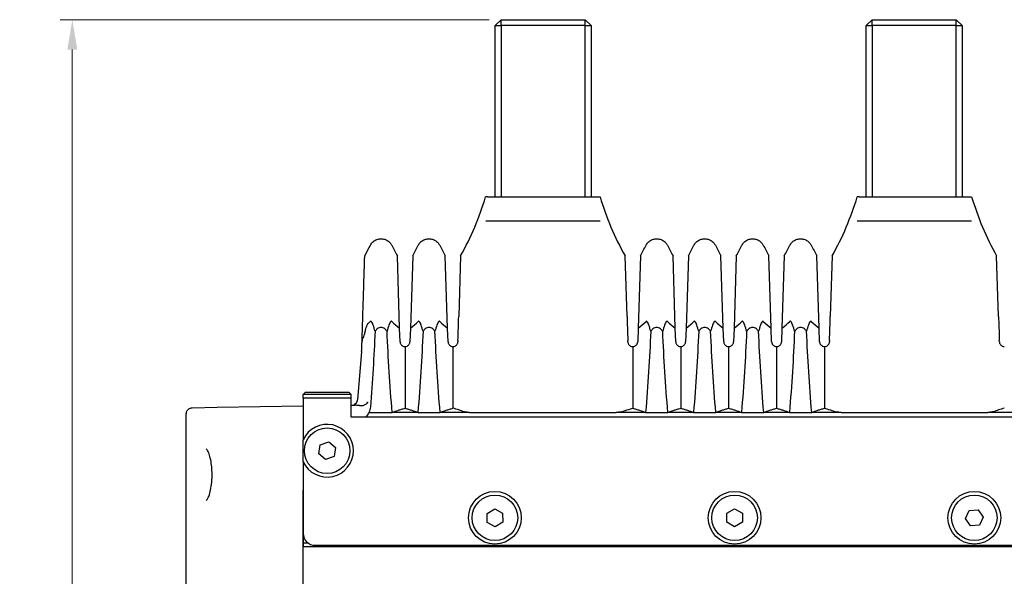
# Model space of a CAD drawing. Header units: millimetres. Extents: x 399 to 6076, y -1991 to 1602.
# Tile 250 of 256: x 5266 to 5348, y -305 to -259. Entities that reach past the tile are written whole.
import ezdxf

# ---------------------------------------------------------------- set-up
doc = ezdxf.new("R2010")
doc.units = ezdxf.units.MM
doc.layers.add('AM_5', color=3, linetype='Continuous', lineweight=25)
doc.layers.add('可見 (ISO)', color=7, linetype='Continuous', lineweight=25)
doc.styles.add('尺寸標註', font='romans.shx', dxfattribs={"bigfont": 'CHINESET.SHX'})
doc.dimstyles.new('CNS1$0', dxfattribs={"dimtxt": 2.5, "dimasz": 2.5, "dimexe": 1, "dimexo": 1, "dimgap": 1.5, "dimtad": 1, "dimtoh": 1, "dimdec": 1, "dimdsep": 46, "dimtxsty": '尺寸標註', "dimcen": 0, "dimclrd": 2, "dimclre": 2, "dimclrt": 1, "dimadec": 0, "dimazin": 2, "dimtp": 0.1, "dimtm": 0.1, "dimtfac": 0.71, "dimtdec": 1, "dimtmove": 0, "dimatfit": 0, "dimfxl": 0, "dimlwd": 13, "dimlwe": 13, "dimarcsym": 0})

# ---------------------------------------------------------------- blocks, each defined once
blk = doc.blocks.new('*D424')
at = {"layer": 'AM_5', "color": 2, "lineweight": 13}
for p, q in [((5305.002, -258.886), (5269.22, -258.886)), ((5270.22, -261.386), (5270.22, -384.669)), ((5384.05, -387.169), (5269.22, -387.169))]:
    blk.add_line(p, q, dxfattribs=at)
at = {"layer": 'AM_5', "color": 2}
for points in [[(5269.804, -261.386), (5270.637, -261.386), (5270.22, -258.886)], [(5269.804, -384.669), (5270.637, -384.669), (5270.22, -387.169)]]:
    blk.add_solid(points, dxfattribs=at)
at = {"layer": 'Defpoints', "color": 0}
for p in [(5306.002, -258.886), (5270.22, -387.169), (5385.05, -387.169)]:
    blk.add_point(p, dxfattribs=at)
at = {"layer": 'AM_5', "color": 1, "insert": (5267.47, -323.028), "char_height": 2.5, "attachment_point": 5, "rotation": 90, "style": '尺寸標註'}
blk.add_mtext('128.3', dxfattribs=at)

msp = doc.modelspace()

# ---------------------------------------------------------------- linework, layer by layer
at = {"layer": '可見 (ISO)'}
for p, q in [((5305.502, -259.386), (5306.002, -258.886)), ((5305.502, -273.686), (5305.502, -259.386)), ((5305.502, -259.386), (5306.002, -259.386)), ((5306.002, -258.886), (5313.002, -258.886)), ((5306.002, -259.386), (5306.002, -258.886)), ((5313.002, -259.386), (5306.002, -259.386)), ((5306.002, -259.386), (5306.002, -273.686)), ((5313.502, -259.386), (5313.002, -258.886)), ((5313.002, -259.386), (5313.002, -258.886)), ((5313.002, -273.686), (5313.002, -259.386)), ((5313.002, -259.386), (5313.502, -259.386)), ((5313.502, -259.386), (5313.502, -273.686)), ((5336.459, -259.386), (5336.959, -258.886)), ((5336.459, -273.686), (5336.459, -259.386)), ((5336.459, -259.386), (5336.959, -259.386)), ((5336.959, -258.886), (5343.959, -258.886)), ((5336.959, -259.386), (5336.959, -258.886)), ((5343.959, -259.386), (5336.959, -259.386)), ((5336.959, -259.386), (5336.959, -273.686)), ((5344.459, -259.386), (5343.959, -258.886)), ((5343.959, -259.386), (5343.959, -258.886)), ((5343.959, -273.686), (5343.959, -259.386)), ((5343.959, -259.386), (5344.459, -259.386)), ((5344.459, -259.386), (5344.459, -273.686)), ((5304.87, -273.686), (5304.705, -273.686)), ((5304.87, -273.686), (5305.386, -273.686)), ((5305.386, -273.686), (5313.574, -273.686)), ((5313.574, -273.686), (5314.09, -273.686)), ((5314.09, -273.686), (5314.255, -273.686)), ((5335.87, -273.686), (5335.705, -273.686)), ((5335.87, -273.686), (5336.386, -273.686)), ((5336.386, -273.686), (5344.574, -273.686)), ((5344.574, -273.686), (5345.09, -273.686)), ((5345.09, -273.686), (5345.255, -273.686)), ((5304.712, -275.686), (5304.872, -275.686)), ((5304.872, -275.686), (5314.088, -275.686)), ((5314.088, -275.686), (5314.248, -275.686)), ((5335.712, -275.686), (5335.872, -275.686)), ((5335.872, -275.686), (5345.088, -275.686)), ((5345.088, -275.686), (5345.248, -275.686)), ((5297.532, -284.652), (5297.342, -278.612)), ((5298.618, -278.612), (5298.428, -284.652)), ((5301.532, -284.652), (5301.342, -278.612)), ((5302.618, -278.612), (5302.459, -283.682)), ((5316.501, -283.682), (5316.342, -278.612)), ((5317.618, -278.612), (5317.428, -284.652)), ((5320.532, -284.652), (5320.342, -278.612)), ((5321.618, -278.612), (5321.428, -284.652)), ((5324.532, -284.652), (5324.342, -278.612)), ((5325.618, -278.612), (5325.428, -284.652)), ((5328.532, -284.652), (5328.342, -278.612)), ((5329.618, -278.612), (5329.428, -284.652)), ((5332.532, -284.652), (5332.342, -278.612)), ((5333.618, -278.612), (5333.459, -283.682)), ((5347.501, -283.682), (5347.342, -278.612)), ((5297.568, -285.786), (5297.532, -284.652)), ((5298.428, -284.652), (5298.393, -285.786)), ((5301.568, -285.786), (5301.532, -284.652)), ((5317.428, -284.652), (5317.393, -285.786)), ((5320.568, -285.786), (5320.532, -284.652)), ((5321.428, -284.652), (5321.393, -285.786)), ((5324.568, -285.786), (5324.532, -284.652)), ((5325.428, -284.652), (5325.393, -285.786)), ((5328.568, -285.786), (5328.532, -284.652)), ((5329.428, -284.652), (5329.393, -285.786)), ((5332.568, -285.786), (5332.532, -284.652)), ((5302.396, -285.683), (5302.393, -285.786)), ((5316.568, -285.786), (5316.564, -285.683)), ((5333.396, -285.683), (5333.393, -285.786)), ((5347.568, -285.786), (5347.564, -285.683)), ((5294.354, -286.598), (5294.018, -290.627)), ((5297.98, -286.186), (5297.98, -291.33)), ((5301.98, -286.186), (5301.98, -291.33)), ((5316.98, -286.186), (5316.98, -291.33)), ((5320.98, -286.186), (5320.98, -291.33)), ((5324.98, -286.186), (5324.98, -291.33)), ((5328.98, -286.186), (5328.98, -291.33)), ((5332.98, -286.186), (5332.98, -291.33)), ((5289.68, -289.986), (5289.48, -290.186)), ((5289.68, -289.986), (5293.28, -289.986)), ((5293.28, -289.986), (5293.48, -290.186)), ((5293.48, -290.186), (5289.48, -290.186)), ((5289.48, -290.486), (5289.48, -290.186)), ((5289.48, -290.486), (5289.48, -292.086)), ((5293.48, -290.486), (5289.48, -290.486)), ((5293.48, -290.486), (5293.48, -290.186)), ((5293.48, -292.086), (5293.48, -290.486)), ((5280.221, -291.297), (5282.306, -291.261)), ((5282.306, -291.261), (5289.48, -291.136)), ((5293.48, -291.086), (5293.803, -291.086)), ((5279.73, -310.395), (5279.73, -291.797)), ((5289.48, -292.086), (5289.48, -293.969)), ((5357.48, -292.086), (5293.48, -292.086)), ((5294.971, -291.686), (5296.908, -291.686)), ((5299.052, -291.686), (5296.908, -291.686)), ((5299.052, -291.686), (5300.908, -291.686)), ((5303.36, -291.686), (5300.908, -291.686)), ((5303.36, -291.686), (5315.601, -291.686)), ((5318.052, -291.686), (5315.601, -291.686)), ((5318.052, -291.686), (5319.908, -291.686)), ((5322.052, -291.686), (5319.908, -291.686)), ((5322.052, -291.686), (5323.908, -291.686)), ((5326.052, -291.686), (5323.908, -291.686)), ((5326.052, -291.686), (5327.908, -291.686)), ((5330.052, -291.686), (5327.908, -291.686)), ((5330.052, -291.686), (5331.908, -291.686)), ((5334.36, -291.686), (5331.908, -291.686)), ((5334.36, -291.686), (5346.601, -291.686)), ((5349.052, -291.686), (5346.601, -291.686)), ((5290.775, -295.142), (5290.906, -294.403)), ((5290.906, -294.403), (5291.612, -294.147)), ((5291.612, -294.147), (5292.186, -294.63)), ((5292.186, -294.63), (5292.054, -295.369)), ((5291.349, -295.625), (5290.775, -295.142)), ((5292.054, -295.369), (5291.349, -295.625)), ((5289.48, -295.802), (5289.48, -301.786)), ((5289.48, -307.636), (5289.48, -298.186)), ((5304.822, -300.125), (5305.464, -299.736)), ((5305.464, -299.736), (5306.122, -300.096)), ((5324.83, -300.111), (5325.48, -299.735)), ((5325.48, -299.735), (5326.13, -300.111)), ((5345.06, -299.864), (5345.808, -299.811)), ((5345.808, -299.811), (5346.229, -300.432)), ((5304.839, -300.875), (5304.822, -300.125)), ((5306.122, -300.096), (5306.138, -300.847)), ((5324.83, -300.861), (5324.83, -300.111)), ((5326.13, -300.111), (5326.13, -300.861)), ((5344.732, -300.539), (5345.06, -299.864)), ((5345.152, -301.161), (5344.732, -300.539)), ((5346.229, -300.432), (5345.901, -301.107)), ((5305.497, -301.236), (5304.839, -300.875)), ((5306.138, -300.847), (5305.497, -301.236)), ((5325.48, -301.236), (5324.83, -300.861)), ((5326.13, -300.861), (5325.48, -301.236)), ((5345.901, -301.107), (5345.152, -301.161)), ((5289.48, -301.786), (5289.48, -302.886)), ((5289.48, -302.586), (5289.88, -302.586)), ((5289.48, -302.886), (5361.48, -302.886)), ((5290.48, -302.786), (5360.48, -302.786)), ((5293.48, -302.886), (5293.48, -302.786))]:
    msp.add_line(p, q, dxfattribs=at)
for centre, radius in [((5291.48, -294.886), 1.9), ((5305.48, -300.486), 2.2), ((5305.48, -300.486), 1.9), ((5325.48, -300.486), 2.2), ((5325.48, -300.486), 1.9), ((5345.48, -300.486), 2.2), ((5345.48, -300.486), 1.9)]:
    msp.add_circle(centre, radius, dxfattribs=at)
for centre, radius, start, end in [((5291.48, -294.886), 2.2, 204.61998, 155.38002), ((5290.48, -301.786), 1, 180, 270)]:
    msp.add_arc(centre, radius, start, end, dxfattribs=at)
for centre, major_axis, ratio, start_param, end_param in [((5272.774, -280.945), (-24.953, -2.198), 0.421516, 2.621532, 2.639144), ((5319.195, -280.974), (-24.962, 2.231), 0.420915, 0.503, 0.558808), ((5276.766, -280.974), (-24.962, -2.231), 0.420915, 2.582784, 2.638593), ((5323.195, -280.974), (-24.962, 2.231), 0.420915, 0.503, 0.558808), ((5295.766, -280.974), (-24.962, -2.231), 0.420915, 2.582784, 2.638593), ((5342.195, -280.974), (-24.962, 2.231), 0.420915, 0.503, 0.558808), ((5299.766, -280.974), (-24.962, -2.231), 0.420915, 2.582784, 2.638593), ((5346.195, -280.974), (-24.962, 2.231), 0.420915, 0.503, 0.558808), ((5303.766, -280.974), (-24.962, -2.231), 0.420915, 2.582784, 2.638593), ((5350.195, -280.974), (-24.962, 2.231), 0.420915, 0.503, 0.558808), ((5307.766, -280.974), (-24.962, -2.231), 0.420915, 2.582784, 2.638593), ((5354.195, -280.974), (-24.962, 2.231), 0.420915, 0.503, 0.558808), ((5284.682, -286.759), (6.811, 7.656), 0.903414, 5.405778, 5.458341), ((5281.198, -293.67), (-24.543, 0.111), 0.186168, 3.626691, 3.703384), ((5368.767, -293.671), (-24.548, -0.11), 0.186157, 5.721457, 5.79814)]:
    msp.add_ellipse(centre, major_axis=major_axis, ratio=ratio, start_param=start_param, end_param=end_param, dxfattribs=at)
for points in [[(5302.618, -278.612), (5303.49, -277.056), (5304.193, -275.394), (5304.705, -273.686)], [(5314.255, -273.686), (5314.767, -275.394), (5315.471, -277.056), (5316.342, -278.612)], [(5333.618, -278.612), (5334.49, -277.056), (5335.193, -275.394), (5335.705, -273.686)], [(5345.255, -273.686), (5345.767, -275.394), (5346.471, -277.056), (5347.342, -278.612)], [(5294.677, -278.507), (5294.819, -278.251), (5294.956, -277.992), (5295.088, -277.73)], [(5295.088, -277.73), (5295.088, -277.73), (5295.088, -277.73), (5295.088, -277.73)], [(5296.872, -277.73), (5297.023, -278.027), (5297.179, -278.321), (5297.342, -278.612)], [(5298.618, -278.612), (5298.781, -278.321), (5298.938, -278.027), (5299.088, -277.73)], [(5299.088, -277.73), (5299.088, -277.73), (5299.088, -277.73), (5299.088, -277.73)], [(5300.872, -277.73), (5301.023, -278.027), (5301.179, -278.321), (5301.342, -278.612)], [(5317.618, -278.612), (5317.781, -278.321), (5317.938, -278.027), (5318.088, -277.73)], [(5318.088, -277.73), (5318.088, -277.73), (5318.088, -277.73), (5318.088, -277.73)], [(5319.872, -277.73), (5320.023, -278.027), (5320.179, -278.321), (5320.342, -278.612)], [(5321.618, -278.612), (5321.781, -278.321), (5321.938, -278.027), (5322.088, -277.73)], [(5322.088, -277.73), (5322.088, -277.73), (5322.088, -277.73), (5322.088, -277.73)], [(5323.872, -277.73), (5324.023, -278.027), (5324.179, -278.321), (5324.342, -278.612)], [(5325.618, -278.612), (5325.781, -278.321), (5325.938, -278.027), (5326.088, -277.73)], [(5327.872, -277.73), (5327.872, -277.73), (5327.872, -277.73), (5327.872, -277.73)], [(5327.872, -277.73), (5328.023, -278.027), (5328.179, -278.321), (5328.342, -278.612)], [(5329.618, -278.612), (5329.781, -278.321), (5329.938, -278.027), (5330.088, -277.73)], [(5331.872, -277.73), (5331.872, -277.73), (5331.872, -277.73), (5331.872, -277.73)], [(5331.872, -277.73), (5332.023, -278.027), (5332.179, -278.321), (5332.342, -278.612)], [(5294.19, -291.11), (5294.221, -291.111), (5294.252, -291.113), (5294.284, -291.115)], [(5294.971, -291.686), (5294.898, -291.832), (5294.801, -291.964), (5294.694, -292.086)]]:
    msp.add_open_spline(points, degree=3, dxfattribs=at)
for points, knots in [([(5295.088, -277.73), (5295.137, -277.634), (5295.202, -277.545), (5295.357, -277.394), (5295.448, -277.33), (5295.643, -277.235), (5295.749, -277.204), (5295.964, -277.177), (5296.076, -277.182), (5296.288, -277.225), (5296.392, -277.265), (5296.579, -277.375), (5296.664, -277.446), (5296.789, -277.589), (5296.835, -277.658), (5296.872, -277.73)], [0, 0, 0, 0, 0.0323105, 0.0323105, 0.0648229, 0.0648229, 0.097328, 0.097328, 0.1298334, 0.1298334, 0.1623388, 0.1623388, 0.1948441, 0.1948441, 0.2193183, 0.2193183, 0.2193183, 0.2193183]), ([(5299.088, -277.73), (5299.137, -277.634), (5299.202, -277.545), (5299.357, -277.394), (5299.448, -277.33), (5299.643, -277.235), (5299.749, -277.204), (5299.964, -277.177), (5300.076, -277.182), (5300.288, -277.225), (5300.392, -277.265), (5300.579, -277.375), (5300.664, -277.446), (5300.789, -277.589), (5300.835, -277.658), (5300.872, -277.73)], [0, 0, 0, 0, 0.0323105, 0.0323105, 0.0648229, 0.0648229, 0.097328, 0.097328, 0.1298334, 0.1298334, 0.1623388, 0.1623388, 0.1948441, 0.1948441, 0.2193183, 0.2193183, 0.2193183, 0.2193183]), ([(5318.088, -277.73), (5318.137, -277.634), (5318.202, -277.545), (5318.357, -277.394), (5318.448, -277.33), (5318.643, -277.235), (5318.749, -277.204), (5318.964, -277.177), (5319.076, -277.182), (5319.288, -277.225), (5319.392, -277.265), (5319.579, -277.375), (5319.664, -277.446), (5319.789, -277.589), (5319.835, -277.658), (5319.872, -277.73)], [0, 0, 0, 0, 0.0323105, 0.0323105, 0.0648229, 0.0648229, 0.097328, 0.097328, 0.1298334, 0.1298334, 0.1623388, 0.1623388, 0.1948441, 0.1948441, 0.2193183, 0.2193183, 0.2193183, 0.2193183]), ([(5322.088, -277.73), (5322.137, -277.634), (5322.202, -277.545), (5322.357, -277.394), (5322.448, -277.33), (5322.643, -277.235), (5322.749, -277.204), (5322.964, -277.177), (5323.076, -277.182), (5323.288, -277.225), (5323.392, -277.265), (5323.579, -277.375), (5323.664, -277.446), (5323.789, -277.589), (5323.835, -277.658), (5323.872, -277.73)], [0, 0, 0, 0, 0.0323105, 0.0323105, 0.0648229, 0.0648229, 0.097328, 0.097328, 0.1298334, 0.1298334, 0.1623388, 0.1623388, 0.1948441, 0.1948441, 0.2193183, 0.2193183, 0.2193183, 0.2193183]), ([(5326.088, -277.73), (5326.137, -277.634), (5326.202, -277.545), (5326.357, -277.394), (5326.448, -277.33), (5326.643, -277.235), (5326.749, -277.204), (5326.964, -277.177), (5327.076, -277.182), (5327.288, -277.225), (5327.392, -277.265), (5327.579, -277.375), (5327.664, -277.446), (5327.789, -277.589), (5327.835, -277.658), (5327.872, -277.73)], [0, 0, 0, 0, 0.0323105, 0.0323105, 0.0648229, 0.0648229, 0.097328, 0.097328, 0.1298334, 0.1298334, 0.1623388, 0.1623388, 0.1948441, 0.1948441, 0.2193183, 0.2193183, 0.2193183, 0.2193183]), ([(5330.088, -277.73), (5330.137, -277.634), (5330.202, -277.545), (5330.357, -277.394), (5330.448, -277.33), (5330.643, -277.235), (5330.749, -277.204), (5330.964, -277.177), (5331.076, -277.182), (5331.288, -277.225), (5331.392, -277.265), (5331.579, -277.375), (5331.664, -277.446), (5331.789, -277.589), (5331.835, -277.658), (5331.872, -277.73)], [0, 0, 0, 0, 0.0323105, 0.0323105, 0.0648229, 0.0648229, 0.097328, 0.097328, 0.1298334, 0.1298334, 0.1623388, 0.1623388, 0.1948441, 0.1948441, 0.2193183, 0.2193183, 0.2193183, 0.2193183]), ([(5294.394, -285.747), (5294.397, -285.666), (5294.399, -285.584), (5294.402, -285.503), (5294.406, -285.372), (5294.41, -285.24), (5294.414, -285.11), (5294.415, -285.064), (5294.417, -285.019), (5294.418, -284.975), (5294.425, -284.762), (5294.432, -284.553), (5294.438, -284.349), (5294.439, -284.31), (5294.44, -284.271), (5294.442, -284.232), (5294.456, -283.781), (5294.469, -283.353), (5294.482, -282.946), (5294.483, -282.917), (5294.484, -282.888), (5294.485, -282.86), (5294.491, -282.669), (5294.497, -282.484), (5294.502, -282.304), (5294.503, -282.279), (5294.504, -282.255), (5294.504, -282.231), (5294.51, -282.049), (5294.516, -281.873), (5294.521, -281.704), (5294.522, -281.684), (5294.522, -281.664), (5294.523, -281.644), (5294.534, -281.285), (5294.544, -280.959), (5294.554, -280.663), (5294.554, -280.65), (5294.555, -280.638), (5294.555, -280.625), (5294.564, -280.328), (5294.573, -280.065), (5294.58, -279.834), (5294.58, -279.827), (5294.58, -279.82), (5294.58, -279.813), (5294.584, -279.7), (5294.587, -279.596), (5294.59, -279.501), (5294.59, -279.496), (5294.591, -279.491), (5294.591, -279.486), (5294.594, -279.391), (5294.596, -279.304), (5294.599, -279.227), (5294.599, -279.224), (5294.599, -279.221), (5294.599, -279.218), (5294.604, -279.061), (5294.608, -278.941), (5294.61, -278.86), (5294.61, -278.859), (5294.61, -278.859), (5294.61, -278.858), (5294.612, -278.817), (5294.613, -278.786), (5294.613, -278.766), (5294.614, -278.745), (5294.614, -278.734), (5294.614, -278.733), (5294.614, -278.733), (5294.614, -278.733), (5294.614, -278.733), (5294.614, -278.733), (5294.614, -278.733), (5294.614, -278.733)], [0.00039621, 0.00039621, 0.00039621, 0.00039621, 0.00068463, 0.00068463, 0.00068463, 0.00114938, 0.00114938, 0.00114938, 0.00131087, 0.00131087, 0.00131087, 0.00207834, 0.00207834, 0.00207834, 0.00222554, 0.00222554, 0.00222554, 0.00393372, 0.00393372, 0.00393372, 0.00405488, 0.00405488, 0.00405488, 0.00486012, 0.00486012, 0.00486012, 0.00496955, 0.00496955, 0.00496955, 0.00578579, 0.00578579, 0.00578579, 0.00588421, 0.00588421, 0.00588421, 0.00763693, 0.00763693, 0.00763693, 0.00771355, 0.00771355, 0.00771355, 0.00948806, 0.00948806, 0.00948806, 0.00954289, 0.00954289, 0.00954289, 0.01041364, 0.01041364, 0.01041364, 0.01045756, 0.01045756, 0.01045756, 0.01133922, 0.01133922, 0.01133922, 0.01137222, 0.01137222, 0.01137222, 0.01319036, 0.01319036, 0.01319036, 0.01320156, 0.01320156, 0.01320156, 0.01411593, 0.01411593, 0.01411593, 0.0150309, 0.0150309, 0.0150309, 0.01504151, 0.01504151, 0.01504151, 0.01504985, 0.01504985, 0.01504985, 0.01504985]), ([(5294.614, -278.733), (5294.616, -278.696), (5294.621, -278.658), (5294.638, -278.593), (5294.648, -278.566), (5294.665, -278.528), (5294.671, -278.518), (5294.677, -278.507)], [0, 0, 0, 0, 0.01134046, 0.01134046, 0.02003167, 0.02003167, 0.02367096, 0.02367096, 0.02367096, 0.02367096]), ([(5295.48, -284.912), (5295.435, -284.738), (5295.381, -284.549), (5295.281, -284.269), (5295.235, -284.164), (5295.171, -284.09), (5295.152, -284.074), (5295.125, -284.068), (5295.117, -284.069), (5295.102, -284.073), (5295.095, -284.077), (5295.088, -284.084)], [0.000001, 0.000001, 0.000001, 0.000001, 0.0714924, 0.0714924, 0.1277503, 0.1277503, 0.146606, 0.146606, 0.1538685, 0.1538685, 0.1602048, 0.1602048, 0.1602048, 0.1602048]), ([(5296.872, -284.084), (5296.865, -284.077), (5296.858, -284.073), (5296.843, -284.069), (5296.835, -284.068), (5296.808, -284.074), (5296.789, -284.09), (5296.726, -284.164), (5296.68, -284.269), (5296.579, -284.55), (5296.526, -284.738), (5296.48, -284.912)], [0, 0, 0, 0, 0.0047042, 0.0047042, 0.0100974, 0.0100974, 0.0241052, 0.0241052, 0.0657013, 0.0657013, 0.1178924, 0.1178924, 0.1178924, 0.1178924]), ([(5299.48, -284.912), (5299.435, -284.738), (5299.381, -284.549), (5299.281, -284.269), (5299.235, -284.164), (5299.171, -284.09), (5299.152, -284.074), (5299.125, -284.068), (5299.117, -284.069), (5299.102, -284.073), (5299.095, -284.077), (5299.088, -284.084)], [0.000001, 0.000001, 0.000001, 0.000001, 0.0714924, 0.0714924, 0.1277503, 0.1277503, 0.146606, 0.146606, 0.1538685, 0.1538685, 0.1602048, 0.1602048, 0.1602048, 0.1602048]), ([(5300.872, -284.084), (5300.865, -284.077), (5300.858, -284.073), (5300.843, -284.069), (5300.835, -284.068), (5300.808, -284.074), (5300.789, -284.09), (5300.726, -284.164), (5300.68, -284.269), (5300.579, -284.55), (5300.526, -284.738), (5300.48, -284.912)], [0, 0, 0, 0, 0.0047042, 0.0047042, 0.0100974, 0.0100974, 0.0241052, 0.0241052, 0.0657013, 0.0657013, 0.1178924, 0.1178924, 0.1178924, 0.1178924]), ([(5302.396, -285.683), (5302.407, -285.317), (5302.419, -284.964), (5302.44, -284.287), (5302.45, -283.972), (5302.459, -283.682)], [0, 0, 0, 0, 0.1132605, 0.1132605, 0.2273799, 0.2273799, 0.2273799, 0.2273799]), ([(5316.501, -283.682), (5316.511, -283.972), (5316.52, -284.286), (5316.542, -284.963), (5316.553, -285.316), (5316.564, -285.683)], [0, 0, 0, 0, 0.1138928, 0.1138928, 0.2273372, 0.2273372, 0.2273372, 0.2273372]), ([(5318.48, -284.912), (5318.435, -284.738), (5318.381, -284.549), (5318.281, -284.269), (5318.235, -284.164), (5318.171, -284.09), (5318.152, -284.074), (5318.125, -284.068), (5318.117, -284.069), (5318.102, -284.073), (5318.095, -284.077), (5318.088, -284.084)], [0.000001, 0.000001, 0.000001, 0.000001, 0.0714924, 0.0714924, 0.1277503, 0.1277503, 0.146606, 0.146606, 0.1538685, 0.1538685, 0.1602048, 0.1602048, 0.1602048, 0.1602048]), ([(5319.872, -284.084), (5319.865, -284.077), (5319.858, -284.073), (5319.843, -284.069), (5319.835, -284.068), (5319.808, -284.074), (5319.789, -284.09), (5319.726, -284.164), (5319.68, -284.269), (5319.579, -284.55), (5319.526, -284.738), (5319.48, -284.912)], [0, 0, 0, 0, 0.0047042, 0.0047042, 0.0100974, 0.0100974, 0.0241052, 0.0241052, 0.0657013, 0.0657013, 0.1178924, 0.1178924, 0.1178924, 0.1178924]), ([(5322.48, -284.912), (5322.435, -284.738), (5322.381, -284.549), (5322.281, -284.269), (5322.235, -284.164), (5322.171, -284.09), (5322.152, -284.074), (5322.125, -284.068), (5322.117, -284.069), (5322.102, -284.073), (5322.095, -284.077), (5322.088, -284.084)], [0.000001, 0.000001, 0.000001, 0.000001, 0.0714924, 0.0714924, 0.1277503, 0.1277503, 0.146606, 0.146606, 0.1538685, 0.1538685, 0.1602048, 0.1602048, 0.1602048, 0.1602048]), ([(5323.872, -284.084), (5323.865, -284.077), (5323.858, -284.073), (5323.843, -284.069), (5323.835, -284.068), (5323.808, -284.074), (5323.789, -284.09), (5323.726, -284.164), (5323.68, -284.269), (5323.579, -284.55), (5323.526, -284.738), (5323.48, -284.912)], [0, 0, 0, 0, 0.0047042, 0.0047042, 0.0100974, 0.0100974, 0.0241052, 0.0241052, 0.0657013, 0.0657013, 0.1178924, 0.1178924, 0.1178924, 0.1178924]), ([(5326.48, -284.912), (5326.435, -284.738), (5326.381, -284.549), (5326.281, -284.269), (5326.235, -284.164), (5326.171, -284.09), (5326.152, -284.074), (5326.125, -284.068), (5326.117, -284.069), (5326.102, -284.073), (5326.095, -284.077), (5326.088, -284.084)], [0.000001, 0.000001, 0.000001, 0.000001, 0.0714922, 0.0714922, 0.1278125, 0.1278125, 0.1466939, 0.1466939, 0.1539664, 0.1539664, 0.1603115, 0.1603115, 0.1603115, 0.1603115]), ([(5327.872, -284.084), (5327.865, -284.077), (5327.858, -284.073), (5327.843, -284.069), (5327.835, -284.068), (5327.808, -284.074), (5327.789, -284.09), (5327.726, -284.164), (5327.68, -284.269), (5327.579, -284.55), (5327.526, -284.738), (5327.48, -284.912)], [0, 0, 0, 0, 0.0047033, 0.0047033, 0.0100954, 0.0100954, 0.0241002, 0.0241002, 0.0656763, 0.0656763, 0.1177835, 0.1177835, 0.1177835, 0.1177835]), ([(5330.48, -284.912), (5330.435, -284.738), (5330.381, -284.549), (5330.281, -284.269), (5330.235, -284.164), (5330.171, -284.09), (5330.152, -284.074), (5330.125, -284.068), (5330.117, -284.069), (5330.102, -284.073), (5330.095, -284.077), (5330.088, -284.084)], [0.000001, 0.000001, 0.000001, 0.000001, 0.0714922, 0.0714922, 0.1278125, 0.1278125, 0.1466939, 0.1466939, 0.1539664, 0.1539664, 0.1603115, 0.1603115, 0.1603115, 0.1603115]), ([(5331.872, -284.084), (5331.865, -284.077), (5331.858, -284.073), (5331.843, -284.069), (5331.835, -284.068), (5331.808, -284.074), (5331.789, -284.09), (5331.726, -284.164), (5331.68, -284.269), (5331.579, -284.55), (5331.526, -284.738), (5331.48, -284.912)], [0, 0, 0, 0, 0.0047033, 0.0047033, 0.0100954, 0.0100954, 0.0241002, 0.0241002, 0.0656763, 0.0656763, 0.1177835, 0.1177835, 0.1177835, 0.1177835]), ([(5333.396, -285.683), (5333.407, -285.317), (5333.419, -284.964), (5333.44, -284.287), (5333.45, -283.972), (5333.459, -283.682)], [0, 0, 0, 0, 0.1132402, 0.1132402, 0.2273799, 0.2273799, 0.2273799, 0.2273799]), ([(5347.501, -283.682), (5347.511, -283.97), (5347.52, -284.282), (5347.542, -284.959), (5347.553, -285.315), (5347.564, -285.683)], [0, 0, 0, 0, 0.1133205, 0.1133205, 0.2273304, 0.2273304, 0.2273304, 0.2273304]), ([(5294.464, -285.498), (5294.472, -285.49), (5294.479, -285.479), (5294.493, -285.454), (5294.501, -285.439), (5294.532, -285.369), (5294.556, -285.299), (5294.603, -285.15), (5294.629, -285.052), (5294.651, -284.961)], [0.00000309, 0.00000309, 0.00000309, 0.00000309, 0.00441285, 0.00441285, 0.00950236, 0.00950236, 0.02806147, 0.02806147, 0.0563484, 0.0563484, 0.0563484, 0.0563484]), ([(5294.651, -284.961), (5294.675, -284.867), (5294.71, -284.729), (5294.774, -284.515), (5294.808, -284.413), (5294.847, -284.326), (5294.855, -284.31), (5294.867, -284.29), (5294.871, -284.283), (5294.88, -284.273), (5294.884, -284.268), (5294.888, -284.264)], [0.00000408, 0.00000408, 0.00000408, 0.00000408, 0.0294788, 0.0294788, 0.04812762, 0.04812762, 0.05236117, 0.05236117, 0.0543779, 0.0543779, 0.05637162, 0.05637162, 0.05637162, 0.05637162]), ([(5295.48, -284.912), (5295.433, -285.954), (5295.378, -287.003), (5295.249, -289.108), (5295.175, -290.165), (5295.09, -291.223)], [0.000001, 0.000001, 0.000001, 0.000001, 0.3193535, 0.3193535, 0.6386692, 0.6386692, 0.6386692, 0.6386692]), ([(5296.48, -284.912), (5296.429, -284.841), (5296.37, -284.773), (5296.253, -284.675), (5296.196, -284.639), (5296.085, -284.597), (5296.033, -284.586), (5295.926, -284.587), (5295.875, -284.597), (5295.763, -284.64), (5295.707, -284.676), (5295.589, -284.774), (5295.531, -284.842), (5295.48, -284.912)], [-0.1247327, -0.1247327, -0.1247327, -0.1247327, -0.0982902, -0.0982902, -0.0783586, -0.0783586, -0.0623217, -0.0623217, -0.0462805, -0.0462805, -0.0263058, -0.0263058, -0.000001, -0.000001, -0.000001, -0.000001]), ([(5296.908, -291.686), (5296.814, -290.55), (5296.732, -289.416), (5296.59, -287.155), (5296.53, -286.03), (5296.48, -284.912)], [0.000001, 0.000001, 0.000001, 0.000001, 0.3426565, 0.3426565, 0.6852179, 0.6852179, 0.6852179, 0.6852179]), ([(5299.48, -284.912), (5299.43, -286.03), (5299.37, -287.156), (5299.228, -289.416), (5299.147, -290.55), (5299.052, -291.686)], [0.000001, 0.000001, 0.000001, 0.000001, 0.3426188, 0.3426188, 0.6852542, 0.6852542, 0.6852542, 0.6852542]), ([(5300.48, -284.912), (5300.429, -284.841), (5300.37, -284.773), (5300.253, -284.675), (5300.196, -284.639), (5300.085, -284.597), (5300.033, -284.586), (5299.926, -284.587), (5299.875, -284.597), (5299.763, -284.64), (5299.707, -284.676), (5299.589, -284.774), (5299.531, -284.842), (5299.48, -284.912)], [-0.1247327, -0.1247327, -0.1247327, -0.1247327, -0.0982902, -0.0982902, -0.0783586, -0.0783586, -0.0623217, -0.0623217, -0.0462805, -0.0462805, -0.0263058, -0.0263058, -0.000001, -0.000001, -0.000001, -0.000001]), ([(5300.908, -291.686), (5300.814, -290.55), (5300.732, -289.416), (5300.59, -287.155), (5300.53, -286.03), (5300.48, -284.912)], [0.000001, 0.000001, 0.000001, 0.000001, 0.3426565, 0.3426565, 0.6852179, 0.6852179, 0.6852179, 0.6852179]), ([(5318.48, -284.912), (5318.43, -286.03), (5318.37, -287.156), (5318.228, -289.416), (5318.147, -290.55), (5318.052, -291.686)], [0.000001, 0.000001, 0.000001, 0.000001, 0.3426188, 0.3426188, 0.6852542, 0.6852542, 0.6852542, 0.6852542]), ([(5319.48, -284.912), (5319.429, -284.841), (5319.37, -284.773), (5319.253, -284.675), (5319.196, -284.639), (5319.085, -284.597), (5319.033, -284.586), (5318.926, -284.587), (5318.875, -284.597), (5318.763, -284.64), (5318.707, -284.676), (5318.589, -284.774), (5318.531, -284.842), (5318.48, -284.912)], [-0.1247327, -0.1247327, -0.1247327, -0.1247327, -0.0982902, -0.0982902, -0.0783586, -0.0783586, -0.0623217, -0.0623217, -0.0462805, -0.0462805, -0.0263058, -0.0263058, -0.000001, -0.000001, -0.000001, -0.000001]), ([(5319.908, -291.686), (5319.814, -290.55), (5319.732, -289.416), (5319.59, -287.155), (5319.53, -286.03), (5319.48, -284.912)], [0.000001, 0.000001, 0.000001, 0.000001, 0.3426565, 0.3426565, 0.6852179, 0.6852179, 0.6852179, 0.6852179]), ([(5322.48, -284.912), (5322.43, -286.03), (5322.37, -287.156), (5322.228, -289.416), (5322.147, -290.55), (5322.052, -291.686)], [0.000001, 0.000001, 0.000001, 0.000001, 0.3426188, 0.3426188, 0.6852542, 0.6852542, 0.6852542, 0.6852542]), ([(5323.48, -284.912), (5323.429, -284.841), (5323.37, -284.773), (5323.253, -284.675), (5323.196, -284.639), (5323.085, -284.597), (5323.033, -284.586), (5322.926, -284.587), (5322.875, -284.597), (5322.763, -284.64), (5322.707, -284.676), (5322.589, -284.774), (5322.531, -284.842), (5322.48, -284.912)], [-0.1247327, -0.1247327, -0.1247327, -0.1247327, -0.0982902, -0.0982902, -0.0783586, -0.0783586, -0.0623217, -0.0623217, -0.0462805, -0.0462805, -0.0263058, -0.0263058, -0.000001, -0.000001, -0.000001, -0.000001]), ([(5323.908, -291.686), (5323.814, -290.55), (5323.732, -289.416), (5323.59, -287.155), (5323.53, -286.03), (5323.48, -284.912)], [0.000001, 0.000001, 0.000001, 0.000001, 0.3426565, 0.3426565, 0.6852179, 0.6852179, 0.6852179, 0.6852179]), ([(5326.48, -284.912), (5326.43, -286.03), (5326.37, -287.156), (5326.228, -289.416), (5326.147, -290.55), (5326.052, -291.686)], [0.000001, 0.000001, 0.000001, 0.000001, 0.3426188, 0.3426188, 0.6852542, 0.6852542, 0.6852542, 0.6852542]), ([(5327.48, -284.912), (5327.429, -284.841), (5327.37, -284.773), (5327.253, -284.675), (5327.196, -284.639), (5327.085, -284.597), (5327.033, -284.586), (5326.926, -284.587), (5326.875, -284.597), (5326.763, -284.64), (5326.707, -284.676), (5326.589, -284.774), (5326.531, -284.842), (5326.48, -284.912)], [-0.1247328, -0.1247328, -0.1247328, -0.1247328, -0.0982905, -0.0982905, -0.0783586, -0.0783586, -0.0623217, -0.0623217, -0.0462805, -0.0462805, -0.0263056, -0.0263056, -0.000001, -0.000001, -0.000001, -0.000001]), ([(5327.908, -291.686), (5327.814, -290.55), (5327.732, -289.416), (5327.59, -287.155), (5327.53, -286.03), (5327.48, -284.912)], [0.000001, 0.000001, 0.000001, 0.000001, 0.3426564, 0.3426564, 0.6852179, 0.6852179, 0.6852179, 0.6852179]), ([(5330.48, -284.912), (5330.43, -286.03), (5330.37, -287.156), (5330.228, -289.416), (5330.147, -290.55), (5330.052, -291.686)], [0.000001, 0.000001, 0.000001, 0.000001, 0.3426188, 0.3426188, 0.6852542, 0.6852542, 0.6852542, 0.6852542]), ([(5331.48, -284.912), (5331.429, -284.841), (5331.37, -284.773), (5331.253, -284.675), (5331.196, -284.639), (5331.085, -284.597), (5331.033, -284.586), (5330.926, -284.587), (5330.875, -284.597), (5330.763, -284.64), (5330.707, -284.676), (5330.589, -284.774), (5330.531, -284.842), (5330.48, -284.912)], [-0.1247328, -0.1247328, -0.1247328, -0.1247328, -0.0982905, -0.0982905, -0.0783586, -0.0783586, -0.0623217, -0.0623217, -0.0462805, -0.0462805, -0.0263056, -0.0263056, -0.000001, -0.000001, -0.000001, -0.000001]), ([(5331.908, -291.686), (5331.814, -290.55), (5331.732, -289.416), (5331.59, -287.155), (5331.53, -286.03), (5331.48, -284.912)], [0.000001, 0.000001, 0.000001, 0.000001, 0.3426564, 0.3426564, 0.6852179, 0.6852179, 0.6852179, 0.6852179]), ([(5294.383, -286.082), (5294.384, -286.076), (5294.384, -286.069), (5294.384, -286.062), (5294.387, -285.957), (5294.391, -285.852), (5294.394, -285.747)], [-0.0000208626, -0.0000208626, -0.0000208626, -0.0000208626, 0, 0, 0, 0.0003157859, 0.0003157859, 0.0003157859, 0.0003157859]), ([(5294.464, -285.498), (5294.439, -285.527), (5294.421, -285.56), (5294.41, -285.602), (5294.399, -285.645), (5294.396, -285.696), (5294.394, -285.747)], [0, 0, 0, 0, 0.0001525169, 0.0001525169, 0.0001525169, 0.0003050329, 0.0003050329, 0.0003050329, 0.0003050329]), ([(5297.568, -285.786), (5297.568, -285.81), (5297.571, -285.835), (5297.582, -285.884), (5297.589, -285.908), (5297.613, -285.965), (5297.63, -285.995), (5297.675, -286.055), (5297.707, -286.085), (5297.76, -286.123), (5297.779, -286.134), (5297.857, -286.173), (5297.92, -286.186), (5297.98, -286.186)], [-0.1004113, -0.1004113, -0.1004113, -0.1004113, -0.0910518, -0.0910518, -0.0813066, -0.0813066, -0.0662747, -0.0662747, -0.0452497, -0.0452497, -0.0347369, -0.0347369, -0.000001, -0.000001, -0.000001, -0.000001]), ([(5297.98, -286.186), (5298.04, -286.186), (5298.104, -286.173), (5298.182, -286.134), (5298.2, -286.123), (5298.254, -286.085), (5298.285, -286.054), (5298.33, -285.994), (5298.348, -285.965), (5298.371, -285.908), (5298.379, -285.884), (5298.389, -285.835), (5298.392, -285.81), (5298.393, -285.786)], [-0.08024384, -0.08024384, -0.08024384, -0.08024384, -0.05244875, -0.05244875, -0.04403813, -0.04403813, -0.02725332, -0.02725332, -0.01524627, -0.01524627, -0.00747113, -0.00747113, -0.000001, -0.000001, -0.000001, -0.000001]), ([(5301.568, -285.786), (5301.568, -285.81), (5301.571, -285.835), (5301.582, -285.884), (5301.589, -285.908), (5301.613, -285.965), (5301.63, -285.995), (5301.675, -286.055), (5301.707, -286.085), (5301.76, -286.123), (5301.779, -286.134), (5301.857, -286.173), (5301.92, -286.186), (5301.98, -286.186)], [-0.1004113, -0.1004113, -0.1004113, -0.1004113, -0.0910518, -0.0910518, -0.0813066, -0.0813066, -0.0662747, -0.0662747, -0.0452497, -0.0452497, -0.0347369, -0.0347369, -0.000001, -0.000001, -0.000001, -0.000001]), ([(5301.98, -286.186), (5302.04, -286.186), (5302.104, -286.173), (5302.182, -286.134), (5302.2, -286.123), (5302.254, -286.085), (5302.285, -286.054), (5302.33, -285.994), (5302.348, -285.965), (5302.371, -285.908), (5302.379, -285.884), (5302.389, -285.835), (5302.392, -285.81), (5302.393, -285.786)], [-0.08024384, -0.08024384, -0.08024384, -0.08024384, -0.05244875, -0.05244875, -0.04403813, -0.04403813, -0.02725332, -0.02725332, -0.01524627, -0.01524627, -0.00747113, -0.00747113, -0.000001, -0.000001, -0.000001, -0.000001]), ([(5316.568, -285.786), (5316.568, -285.81), (5316.571, -285.835), (5316.582, -285.884), (5316.589, -285.908), (5316.613, -285.965), (5316.63, -285.995), (5316.675, -286.055), (5316.707, -286.085), (5316.76, -286.123), (5316.779, -286.134), (5316.857, -286.173), (5316.92, -286.186), (5316.98, -286.186)], [-0.1004113, -0.1004113, -0.1004113, -0.1004113, -0.0910518, -0.0910518, -0.0813066, -0.0813066, -0.0662747, -0.0662747, -0.0452497, -0.0452497, -0.0347369, -0.0347369, -0.000001, -0.000001, -0.000001, -0.000001]), ([(5316.98, -286.186), (5317.04, -286.186), (5317.104, -286.173), (5317.182, -286.134), (5317.2, -286.123), (5317.254, -286.085), (5317.285, -286.054), (5317.33, -285.994), (5317.348, -285.965), (5317.371, -285.908), (5317.379, -285.884), (5317.389, -285.835), (5317.392, -285.81), (5317.393, -285.786)], [-0.08024384, -0.08024384, -0.08024384, -0.08024384, -0.05244875, -0.05244875, -0.04403813, -0.04403813, -0.02725332, -0.02725332, -0.01524627, -0.01524627, -0.00747113, -0.00747113, -0.000001, -0.000001, -0.000001, -0.000001]), ([(5320.568, -285.786), (5320.568, -285.81), (5320.571, -285.835), (5320.582, -285.884), (5320.589, -285.908), (5320.613, -285.965), (5320.63, -285.995), (5320.675, -286.055), (5320.707, -286.085), (5320.76, -286.123), (5320.779, -286.134), (5320.857, -286.173), (5320.92, -286.186), (5320.98, -286.186)], [-0.1004113, -0.1004113, -0.1004113, -0.1004113, -0.0910518, -0.0910518, -0.0813066, -0.0813066, -0.0662747, -0.0662747, -0.0452497, -0.0452497, -0.0347369, -0.0347369, -0.000001, -0.000001, -0.000001, -0.000001]), ([(5320.98, -286.186), (5321.04, -286.186), (5321.104, -286.173), (5321.182, -286.134), (5321.2, -286.123), (5321.254, -286.085), (5321.285, -286.054), (5321.33, -285.994), (5321.348, -285.965), (5321.371, -285.908), (5321.379, -285.884), (5321.389, -285.835), (5321.392, -285.81), (5321.393, -285.786)], [-0.08024384, -0.08024384, -0.08024384, -0.08024384, -0.05244875, -0.05244875, -0.04403813, -0.04403813, -0.02725332, -0.02725332, -0.01524627, -0.01524627, -0.00747113, -0.00747113, -0.000001, -0.000001, -0.000001, -0.000001]), ([(5324.568, -285.786), (5324.568, -285.81), (5324.571, -285.835), (5324.582, -285.884), (5324.589, -285.908), (5324.613, -285.965), (5324.63, -285.995), (5324.675, -286.055), (5324.707, -286.085), (5324.76, -286.123), (5324.779, -286.134), (5324.857, -286.173), (5324.92, -286.186), (5324.98, -286.186)], [-0.1004113, -0.1004113, -0.1004113, -0.1004113, -0.0910518, -0.0910518, -0.0813066, -0.0813066, -0.0662747, -0.0662747, -0.0452497, -0.0452497, -0.0347369, -0.0347369, -0.000001, -0.000001, -0.000001, -0.000001]), ([(5324.98, -286.186), (5325.04, -286.186), (5325.104, -286.173), (5325.182, -286.134), (5325.2, -286.123), (5325.254, -286.085), (5325.285, -286.054), (5325.33, -285.994), (5325.348, -285.965), (5325.371, -285.908), (5325.379, -285.884), (5325.389, -285.835), (5325.392, -285.81), (5325.393, -285.786)], [-0.08024384, -0.08024384, -0.08024384, -0.08024384, -0.05244875, -0.05244875, -0.04403813, -0.04403813, -0.02725332, -0.02725332, -0.01524627, -0.01524627, -0.00747113, -0.00747113, -0.000001, -0.000001, -0.000001, -0.000001]), ([(5328.568, -285.786), (5328.568, -285.81), (5328.571, -285.835), (5328.582, -285.884), (5328.589, -285.908), (5328.613, -285.965), (5328.63, -285.995), (5328.675, -286.055), (5328.707, -286.085), (5328.76, -286.123), (5328.779, -286.134), (5328.857, -286.173), (5328.92, -286.186), (5328.98, -286.186)], [-0.1004113, -0.1004113, -0.1004113, -0.1004113, -0.0910518, -0.0910518, -0.0813066, -0.0813066, -0.0662747, -0.0662747, -0.0452497, -0.0452497, -0.0347369, -0.0347369, -0.000001, -0.000001, -0.000001, -0.000001]), ([(5328.98, -286.186), (5329.04, -286.186), (5329.104, -286.173), (5329.182, -286.134), (5329.2, -286.123), (5329.254, -286.085), (5329.285, -286.054), (5329.33, -285.994), (5329.348, -285.965), (5329.371, -285.908), (5329.379, -285.884), (5329.389, -285.835), (5329.392, -285.81), (5329.393, -285.786)], [-0.08024384, -0.08024384, -0.08024384, -0.08024384, -0.05244875, -0.05244875, -0.04403813, -0.04403813, -0.02725332, -0.02725332, -0.01524627, -0.01524627, -0.00747113, -0.00747113, -0.000001, -0.000001, -0.000001, -0.000001]), ([(5332.568, -285.786), (5332.568, -285.81), (5332.571, -285.835), (5332.582, -285.884), (5332.589, -285.908), (5332.613, -285.965), (5332.63, -285.995), (5332.675, -286.055), (5332.707, -286.085), (5332.76, -286.123), (5332.779, -286.134), (5332.857, -286.173), (5332.92, -286.186), (5332.98, -286.186)], [-0.1004113, -0.1004113, -0.1004113, -0.1004113, -0.0910518, -0.0910518, -0.0813066, -0.0813066, -0.0662747, -0.0662747, -0.0452497, -0.0452497, -0.0347369, -0.0347369, -0.000001, -0.000001, -0.000001, -0.000001]), ([(5332.98, -286.186), (5333.04, -286.186), (5333.104, -286.173), (5333.182, -286.134), (5333.2, -286.123), (5333.254, -286.085), (5333.285, -286.054), (5333.33, -285.994), (5333.348, -285.965), (5333.371, -285.908), (5333.379, -285.884), (5333.389, -285.835), (5333.392, -285.81), (5333.393, -285.786)], [-0.08024384, -0.08024384, -0.08024384, -0.08024384, -0.05244875, -0.05244875, -0.04403813, -0.04403813, -0.02725332, -0.02725332, -0.01524627, -0.01524627, -0.00747113, -0.00747113, -0.000001, -0.000001, -0.000001, -0.000001]), ([(5347.568, -285.786), (5347.568, -285.81), (5347.571, -285.835), (5347.582, -285.884), (5347.589, -285.908), (5347.613, -285.965), (5347.63, -285.995), (5347.675, -286.055), (5347.707, -286.085), (5347.76, -286.123), (5347.779, -286.134), (5347.857, -286.173), (5347.92, -286.186), (5347.98, -286.186)], [-0.1004113, -0.1004113, -0.1004113, -0.1004113, -0.0910518, -0.0910518, -0.0813066, -0.0813066, -0.0662747, -0.0662747, -0.0452497, -0.0452497, -0.0347369, -0.0347369, -0.000001, -0.000001, -0.000001, -0.000001]), ([(5293.52, -291.086), (5293.579, -291.086), (5293.64, -291.075), (5293.698, -291.053), (5293.755, -291.031), (5293.81, -290.998), (5293.857, -290.955), (5293.904, -290.913), (5293.942, -290.861), (5293.969, -290.806), (5293.997, -290.748), (5294.013, -290.688), (5294.018, -290.627)], [0, 0, 0, 0, 0.0001913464, 0.0001913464, 0.0001913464, 0.0003830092, 0.0003830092, 0.0003830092, 0.0005742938, 0.0005742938, 0.0005742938, 0.0007725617, 0.0007725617, 0.0007725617, 0.0007725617]), ([(5279.73, -291.797), (5279.73, -291.744), (5279.739, -291.689), (5279.768, -291.603), (5279.784, -291.569), (5279.832, -291.491), (5279.868, -291.448), (5279.936, -291.392), (5279.964, -291.373), (5280.041, -291.331), (5280.095, -291.313), (5280.173, -291.3), (5280.197, -291.298), (5280.221, -291.297)], [0, 0, 0, 0, 0.01613951, 0.01613951, 0.02726405, 0.02726405, 0.04367273, 0.04367273, 0.05366158, 0.05366158, 0.07009685, 0.07009685, 0.07740054, 0.07740054, 0.07740054, 0.07740054]), ([(5294.19, -291.11), (5294.117, -291.106), (5294.048, -291.1), (5293.935, -291.091), (5293.879, -291.086), (5293.803, -291.086)], [0, 0, 0, 0, 0.02255278, 0.02255278, 0.03911854, 0.03911854, 0.03911854, 0.03911854]), ([(5294.284, -291.115), (5294.329, -291.117), (5294.375, -291.117), (5294.467, -291.106), (5294.512, -291.095), (5294.555, -291.078)], [-0.02801647, -0.02801647, -0.02801647, -0.02801647, -0.01403515, -0.01403515, -0.00001664, -0.00001664, -0.00001664, -0.00001664]), ([(5294.555, -291.078), (5294.592, -291.062), (5294.628, -291.045), (5294.695, -291.007), (5294.727, -290.986), (5294.813, -290.921), (5294.855, -290.878), (5294.886, -290.836), (5294.89, -290.831), (5294.894, -290.825), (5294.896, -290.823)], [0.00000001, 0.00000001, 0.00000001, 0.00000001, 0.01208591, 0.01208591, 0.024168, 0.024168, 0.04790078, 0.04790078, 0.0495453, 0.05118982, 0.05118982, 0.05118982, 0.05118982]), ([(5295.09, -291.223), (5295.084, -291.303), (5295.069, -291.381), (5295.026, -291.546), (5294.997, -291.622), (5294.971, -291.686)], [0, 0, 0, 0, 0.02408757, 0.02408757, 0.05114731, 0.05114731, 0.05114731, 0.05114731]), ([(5296.908, -291.686), (5297.073, -291.625), (5297.244, -291.565), (5297.513, -291.476), (5297.604, -291.447), (5297.743, -291.403), (5297.79, -291.388), (5297.885, -291.359), (5297.971, -291.333), (5297.98, -291.33)], [0.000001, 0.000001, 0.000001, 0.000001, 0.1158104, 0.1158104, 0.1736801, 0.1736801, 0.2025589, 0.2025589, 0.2315337, 0.2315337, 0.2315337, 0.2315337]), ([(5297.98, -291.33), (5297.99, -291.333), (5298.076, -291.359), (5298.17, -291.388), (5298.217, -291.403), (5298.357, -291.447), (5298.448, -291.476), (5298.716, -291.565), (5298.888, -291.625), (5299.052, -291.686)], [0.000001, 0.000001, 0.000001, 0.000001, 0.00576801, 0.00576801, 0.01151589, 0.01151589, 0.02303402, 0.02303402, 0.04608415, 0.04608415, 0.04608415, 0.04608415]), ([(5300.908, -291.686), (5301.073, -291.625), (5301.244, -291.565), (5301.513, -291.476), (5301.604, -291.447), (5301.743, -291.403), (5301.79, -291.388), (5301.885, -291.359), (5301.971, -291.333), (5301.98, -291.33)], [0.000001, 0.000001, 0.000001, 0.000001, 0.1158104, 0.1158104, 0.1736801, 0.1736801, 0.2025589, 0.2025589, 0.2315337, 0.2315337, 0.2315337, 0.2315337]), ([(5316.041, -291.638), (5316.187, -291.585), (5316.338, -291.533), (5316.708, -291.412), (5316.918, -291.349), (5316.98, -291.33)], [0.000001, 0.000001, 0.000001, 0.000001, 0.1003793, 0.1003793, 0.2370577, 0.2370577, 0.2370577, 0.2370577]), ([(5316.98, -291.33), (5316.99, -291.333), (5317.076, -291.359), (5317.17, -291.388), (5317.217, -291.403), (5317.357, -291.447), (5317.448, -291.476), (5317.716, -291.565), (5317.888, -291.625), (5318.052, -291.686)], [0.000001, 0.000001, 0.000001, 0.000001, 0.00576801, 0.00576801, 0.01151589, 0.01151589, 0.02303402, 0.02303402, 0.04608415, 0.04608415, 0.04608415, 0.04608415]), ([(5319.908, -291.686), (5320.073, -291.625), (5320.244, -291.565), (5320.513, -291.476), (5320.604, -291.447), (5320.743, -291.403), (5320.79, -291.388), (5320.885, -291.359), (5320.971, -291.333), (5320.98, -291.33)], [0.000001, 0.000001, 0.000001, 0.000001, 0.1158104, 0.1158104, 0.1736801, 0.1736801, 0.2025589, 0.2025589, 0.2315337, 0.2315337, 0.2315337, 0.2315337]), ([(5320.98, -291.33), (5320.99, -291.333), (5321.076, -291.359), (5321.17, -291.388), (5321.217, -291.403), (5321.357, -291.447), (5321.448, -291.476), (5321.716, -291.565), (5321.888, -291.625), (5322.052, -291.686)], [0.000001, 0.000001, 0.000001, 0.000001, 0.00576801, 0.00576801, 0.01151589, 0.01151589, 0.02303402, 0.02303402, 0.04608415, 0.04608415, 0.04608415, 0.04608415]), ([(5323.908, -291.686), (5324.073, -291.625), (5324.244, -291.565), (5324.513, -291.476), (5324.604, -291.447), (5324.743, -291.403), (5324.79, -291.388), (5324.885, -291.359), (5324.971, -291.333), (5324.98, -291.33)], [0.000001, 0.000001, 0.000001, 0.000001, 0.1158104, 0.1158104, 0.1736801, 0.1736801, 0.2025589, 0.2025589, 0.2315337, 0.2315337, 0.2315337, 0.2315337]), ([(5324.98, -291.33), (5324.99, -291.333), (5325.076, -291.359), (5325.17, -291.388), (5325.217, -291.403), (5325.357, -291.447), (5325.448, -291.476), (5325.716, -291.565), (5325.888, -291.625), (5326.052, -291.686)], [0.000001, 0.000001, 0.000001, 0.000001, 0.00576801, 0.00576801, 0.01151589, 0.01151589, 0.02303402, 0.02303402, 0.04608415, 0.04608415, 0.04608415, 0.04608415]), ([(5327.908, -291.686), (5328.073, -291.625), (5328.244, -291.565), (5328.513, -291.476), (5328.604, -291.447), (5328.743, -291.403), (5328.79, -291.388), (5328.885, -291.359), (5328.971, -291.333), (5328.98, -291.33)], [0.000001, 0.000001, 0.000001, 0.000001, 0.1158103, 0.1158103, 0.1736801, 0.1736801, 0.2025589, 0.2025589, 0.2315337, 0.2315337, 0.2315337, 0.2315337]), ([(5328.98, -291.33), (5328.99, -291.333), (5329.076, -291.359), (5329.17, -291.388), (5329.217, -291.403), (5329.357, -291.447), (5329.448, -291.476), (5329.716, -291.565), (5329.888, -291.625), (5330.052, -291.686)], [0.000001, 0.000001, 0.000001, 0.000001, 0.00576801, 0.00576801, 0.01151589, 0.01151589, 0.02303401, 0.02303401, 0.04608415, 0.04608415, 0.04608415, 0.04608415]), ([(5331.908, -291.686), (5332.073, -291.625), (5332.244, -291.565), (5332.513, -291.476), (5332.604, -291.447), (5332.743, -291.403), (5332.79, -291.388), (5332.885, -291.359), (5332.971, -291.333), (5332.98, -291.33)], [0.000001, 0.000001, 0.000001, 0.000001, 0.1158103, 0.1158103, 0.1736801, 0.1736801, 0.2025589, 0.2025589, 0.2315337, 0.2315337, 0.2315337, 0.2315337]), ([(5332.98, -291.33), (5333.042, -291.349), (5333.252, -291.412), (5333.622, -291.533), (5333.774, -291.585), (5333.919, -291.638)], [0.000001, 0.000001, 0.000001, 0.000001, 0.0373403, 0.0373403, 0.06476276, 0.06476276, 0.06476276, 0.06476276]), ([(5303.36, -291.686), (5303.315, -291.686), (5303.27, -291.685), (5303.182, -291.68), (5303.139, -291.677), (5303.06, -291.668), (5303.025, -291.663), (5302.964, -291.651), (5302.939, -291.645), (5302.919, -291.638)], [0.00000001, 0.00000001, 0.00000001, 0.00000001, 0.01347717, 0.01347717, 0.02746432, 0.02746432, 0.0414418, 0.0414418, 0.05499345, 0.05499345, 0.05499345, 0.05499345]), ([(5316.041, -291.638), (5316.021, -291.645), (5315.996, -291.651), (5315.936, -291.663), (5315.9, -291.668), (5315.822, -291.677), (5315.779, -291.68), (5315.691, -291.685), (5315.646, -291.686), (5315.601, -291.686)], [0, 0, 0, 0, 0.0135204, 0.0135204, 0.02746573, 0.02746573, 0.04149223, 0.04149223, 0.05500717, 0.05500717, 0.05500717, 0.05500717]), ([(5334.36, -291.686), (5334.315, -291.686), (5334.27, -291.685), (5334.182, -291.68), (5334.139, -291.677), (5334.06, -291.668), (5334.025, -291.663), (5333.964, -291.651), (5333.939, -291.645), (5333.919, -291.638)], [0.00000001, 0.00000001, 0.00000001, 0.00000001, 0.01347717, 0.01347717, 0.02746432, 0.02746432, 0.0414418, 0.0414418, 0.05499345, 0.05499345, 0.05499345, 0.05499345]), ([(5347.041, -291.638), (5347.021, -291.645), (5346.996, -291.651), (5346.936, -291.663), (5346.9, -291.668), (5346.822, -291.677), (5346.779, -291.68), (5346.691, -291.685), (5346.646, -291.686), (5346.601, -291.686)], [0, 0, 0, 0, 0.0135204, 0.0135204, 0.02746573, 0.02746573, 0.04149223, 0.04149223, 0.05500717, 0.05500717, 0.05500717, 0.05500717]), ([(5281.394, -299.032), (5281.394, -299.032), (5281.4, -299.03), (5281.437, -299), (5281.485, -298.943), (5281.575, -298.774), (5281.62, -298.666), (5281.709, -298.39), (5281.752, -298.211), (5281.823, -297.812), (5281.851, -297.585), (5281.874, -297.24), (5281.878, -297.127), (5281.881, -296.985), (5281.881, -296.956), (5281.881, -296.906), (5281.882, -296.885), (5281.881, -296.798), (5281.88, -296.734), (5281.872, -296.475), (5281.858, -296.281), (5281.812, -295.883), (5281.776, -295.678), (5281.692, -295.319), (5281.641, -295.161), (5281.537, -294.915), (5281.482, -294.825), (5281.414, -294.749), (5281.394, -294.74), (5281.394, -294.74)], [0.0207169, 0.0207169, 0.0207169, 0.0207169, 0.0486597, 0.0486597, 0.1137949, 0.1137949, 0.1731123, 0.1731123, 0.2422385, 0.2422385, 0.3140264, 0.3140264, 0.3480923, 0.3480923, 0.3567118, 0.3567118, 0.3631759, 0.3631759, 0.3825853, 0.3825853, 0.441293, 0.441293, 0.5111221, 0.5111221, 0.5820149, 0.5820149, 0.6530275, 0.6530275, 0.6994876, 0.6994876, 0.6994876, 0.6994876])]:
    msp.add_open_spline(points, degree=3, knots=knots, dxfattribs=at)
msp.add_rational_spline([(5289.48, -295.802), (5289.48, -294.886), (5289.48, -293.969)], [1.2380952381, 1.3619047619, 1.2380952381], degree=2, dxfattribs=at)

# ---------------------------------------------------------------- dimensions: what is measured, and where the dimension line sits
at = {"layer": 'AM_5'}
dim = msp.add_linear_dim(base=(5270.22, -387.169), p1=(5306.002, -258.886), p2=(5385.05, -387.169), angle=90, dimstyle='CNS1$0', override={"dimfxl": 4, "dimarcsym": 1}, dxfattribs=at)
dim.commit()
dim.dimension.update_dxf_attribs({"geometry": '*D424', "text_midpoint": (5267.47, -323.028)})

doc.saveas('drawing.dxf')
